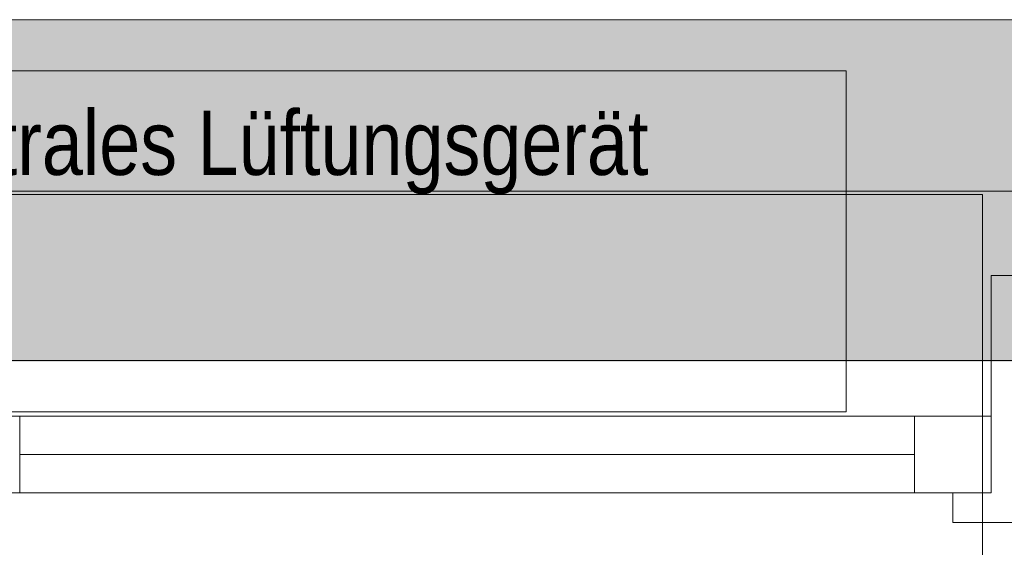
# Model space of a CAD drawing. Extents: x -620 to 300, y 62 to 1112.
# Tile 10 of 95: x -423 to -400, y 376 to 388. Entities that reach past the tile are written whole.
import ezdxf
from ezdxf.lldxf.tags import DXFTag

# ---------------------------------------------------------------- set-up
doc = ezdxf.new("R2010")
doc.units = 0
doc.layers.get('0').update_dxf_attribs({"lineweight": 13})
for name, color, linetype, lineweight, true_color in [('30 -33 Aussenwände- 7 Fassade_ Elemente', 7, 'Continuous', 9, 0x00aacc), ('30 -35 Decken- 1 Konstruktion-Träger- Stahlbeton', 7, 'grob-A06G9S5M8I', 13, 0x33aa00), ('iwb_Schraffur_Unterzug', 7, 'Continuous', 5, 0xffffcc)]:
    doc.layers.add(name, color=color, linetype=linetype, lineweight=lineweight, true_color=true_color)
doc.layers.add('70 -71 Achsen- 1 Gebäudeachsen', color=7, linetype='STRICHPUNKT2-A06G9S5N8I', lineweight=18)
doc.styles.get("Standard").update_dxf_attribs({"font": 'ARIALN.TTF'})
tags = doc.linetypes.add('grob-A06G9S5M8I', pattern=[14, 3, -8, 3]).pattern_tags.tags
tags[8:9] = [DXFTag(74, 4), DXFTag(75, 0), DXFTag(340, '0'), DXFTag(46, 0.0), DXFTag(50, 0.0), DXFTag(44, 0.0), DXFTag(45, 0.0)]
tags[6:7] = [DXFTag(74, 4), DXFTag(75, 0), DXFTag(340, '0'), DXFTag(46, 0.0), DXFTag(50, 0.0), DXFTag(44, 0.0), DXFTag(45, 0.0)]
tags[4:5] = [DXFTag(74, 4), DXFTag(75, 0), DXFTag(340, '0'), DXFTag(46, 0.0), DXFTag(50, 0.0), DXFTag(44, 0.0), DXFTag(45, 0.0)]
tags = doc.linetypes.add('STRICHPUNKT2-A06G9S5N8I', pattern=[12.7, 6.35, -3.175, 0, -3.175]).pattern_tags.tags
tags[10:11] = [DXFTag(74, 4), DXFTag(75, 0), DXFTag(340, '0'), DXFTag(46, 0.0), DXFTag(50, 0.0), DXFTag(44, 0.0), DXFTag(45, 0.0)]
tags[8:9] = [DXFTag(74, 4), DXFTag(75, 0), DXFTag(340, '0'), DXFTag(46, 0.0), DXFTag(50, 0.0), DXFTag(44, 0.0), DXFTag(45, 0.0)]
tags[6:7] = [DXFTag(74, 4), DXFTag(75, 0), DXFTag(340, '0'), DXFTag(46, 0.0), DXFTag(50, 0.0), DXFTag(44, 0.0), DXFTag(45, 0.0)]
tags[4:5] = [DXFTag(74, 4), DXFTag(75, 0), DXFTag(340, '0'), DXFTag(46, 0.0), DXFTag(50, 0.0), DXFTag(44, 0.0), DXFTag(45, 0.0)]

# ---------------------------------------------------------------- blocks, each defined once
blk = doc.blocks.new('Referenz-A06G9S5P8I')
at = {"layer": '30 -33 Aussenwände- 7 Fassade_ Elemente', "color": 0, "linetype": 'Continuous', "lineweight": -2, "ltscale": 0.13}
for p, q in [((-451.049, 388.474), (-295.049, 388.474)), ((-399.849, 377.374), (-399.849, 382.474)), ((-399.849, 382.474), (-397.449, 382.474)), ((-424.249, 379.174), (-399.849, 379.174)), ((-401.649, 377.374), (-401.649, 379.174)), ((-401.649, 379.174), (-399.849, 379.174)), ((-399.849, 379.174), (-399.849, 377.374)), ((-399.849, 379.174), (-399.849, 377.374)), ((-422.649, 378.274), (-401.649, 378.274)), ((-399.849, 377.374), (-424.249, 377.374)), ((-399.849, 377.374), (-401.649, 377.374)), ((-400.749, 376.674), (-400.749, 377.374)), ((-400.749, 377.374), (-399.849, 377.374)), ((-396.549, 376.674), (-400.749, 376.674))]:
    blk.add_line(p, q, dxfattribs=at)
at = {"layer": '30 -33 Aussenwände- 7 Fassade_ Elemente', "color": 0, "linetype": 'grob-A06G9S5M8I', "lineweight": -2, "ltscale": 0.13}
for p, q in [((-445.249, 387.274), (-403.249, 387.274)), ((-403.249, 387.274), (-403.249, 379.274)), ((-403.249, 379.274), (-445.249, 379.274))]:
    blk.add_line(p, q, dxfattribs=at)
at = {"layer": '30 -33 Aussenwände- 7 Fassade_ Elemente', "color": 0, "lineweight": -2}
for p, q in [((-400.049, 384.374), (-424.249, 384.374)), ((-400.049, 379.174), (-400.049, 384.374)), ((-422.649, 379.174), (-424.249, 379.174)), ((-422.649, 377.374), (-422.649, 379.174)), ((-422.649, 379.174), (-401.649, 379.174)), ((-401.649, 377.374), (-401.649, 379.174)), ((-401.649, 379.174), (-400.049, 379.174)), ((-400.049, 379.174), (-400.049, 377.374)), ((-422.649, 378.274), (-401.649, 378.274)), ((-424.249, 377.374), (-422.649, 377.374)), ((-401.649, 377.374), (-422.649, 377.374)), ((-400.049, 377.374), (-401.649, 377.374)), ((-400.049, 377.374), (-400.049, 375.374))]:
    blk.add_line(p, q, dxfattribs=at)
at = {"layer": '30 -35 Decken- 1 Konstruktion-Träger- Stahlbeton', "color": 0, "lineweight": -2}
for p, q in [((-451.549, 388.474), (35.451, 388.474)), ((-451.549, 380.474), (35.451, 380.474))]:
    blk.add_line(p, q, dxfattribs=at)
at = {"layer": '70 -71 Achsen- 1 Gebäudeachsen', "color": 0, "linetype": 'STRICHPUNKT2-A06G9S5N8I', "lineweight": -2, "ltscale": 0.13}
blk.add_line((-538.631, 384.453), (76.533, 384.453), dxfattribs=at)
at = {"layer": '30 -33 Aussenwände- 7 Fassade_ Elemente', "color": 0, "linetype": 'ByBlock', "lineweight": -2, "ltscale": 0.13, "insert": (-427.9, 386.342), "char_height": 1.51033, "attachment_point": 1}
blk.add_mtext('{\\fArial Narrow;dezentrales Lüftungsgerät}', dxfattribs=at)
blk = doc.blocks.new('Referenz-A06G9S5R8I')
at = {"layer": 'iwb_Schraffur_Unterzug', "linetype": 'Continuous', "ltscale": 0.13}
blk.add_solid([(-451.579, 388.453), (35.421, 388.453), (-451.579, 380.453), (35.421, 380.453)], dxfattribs=at)

msp = doc.modelspace()

# ---------------------------------------------------------------- block references
at = {"color": 8, "lineweight": 13, "ltscale": 0.13, "true_color": 0x808080}
msp.add_blockref('Referenz-A06G9S5P8I', (0, 0), dxfattribs=at)
at = {"color": 8, "lineweight": 25, "ltscale": 0.25, "true_color": 0x808080}
msp.add_blockref('Referenz-A06G9S5R8I', (0, 0), dxfattribs=at)

doc.saveas('drawing.dxf')
